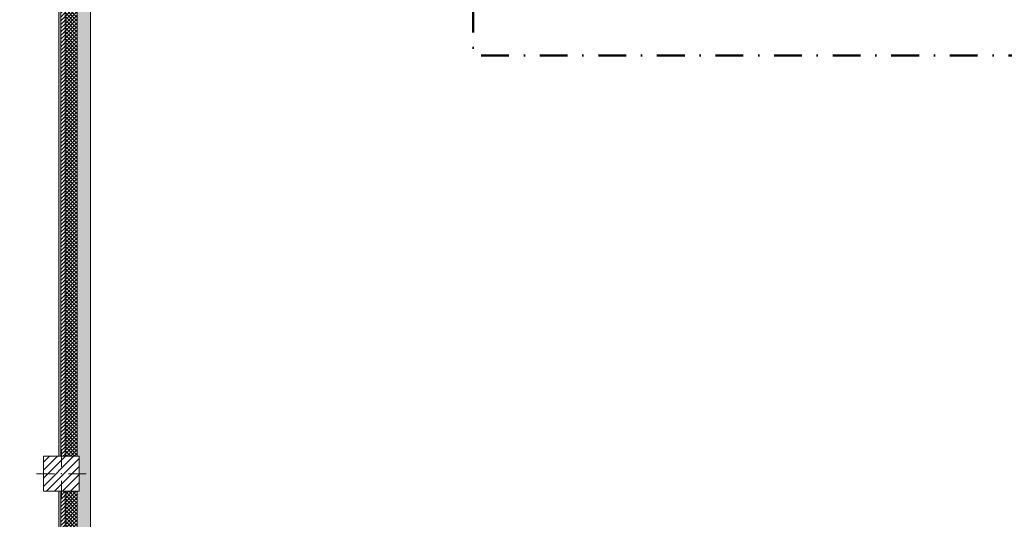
# Model space of a CAD drawing. Header units: millimetres. Extents: x -40968 to 13979, y -19284 to 4746.
# Tile 6 of 256: x -28500 to -17234, y -7554 to -1842. Entities that reach past the tile are written whole.
import ezdxf

# ---------------------------------------------------------------- set-up
doc = ezdxf.new("R2010")
doc.units = ezdxf.units.MM
doc.header["$MEASUREMENT"] = 0
doc.linetypes.add('Punto & Rayas', pattern=[670.277762, 317.5, -176.388889, 0, -176.388874])
doc.linetypes.add('Wipeout_Contour', pattern=[1000, 0, -1000])
for name, color, linetype, lineweight, true_color in [('01_2D_Ambit_Pluma_Nº__242', 7, 'Continuous', 50, 0xfb0013), ('12_FAÇ_Façana_Pluma_Nº__102', 7, 'Continuous', 5, 0xcccccc), ('12_FAÇ_Façana_Pluma_Nº__174', 7, 'Continuous', 13, 0xe4ad2c), ('12_FAÇ_Façana_Pluma_Nº__176', 7, 'Continuous', 15, 0x93a0c6)]:
    doc.layers.add(name, color=color, linetype=linetype, lineweight=lineweight, true_color=true_color)
doc.layers.add('10_ESTR_Pilars', color=7, linetype='Continuous')
doc.layers.add('12_FAÇ_Façana', color=7, linetype='Continuous')
for name, color, linetype, lineweight in [('10_ESTR_Pilars_Pluma_Nº__20', 1, 'Continuous', 5), ('10_ESTR_Pilars_Pluma_Nº__28', 7, 'Continuous', 20), ('10_ESTR_Pilars_Pluma_Nº__42', 8, 'Continuous', 25), ('12_FAÇ_Façana_Pluma_Nº__2', 8, 'Continuous', 5), ('12_FAÇ_Façana_Pluma_Nº__7', 7, 'Continuous', 5)]:
    doc.layers.add(name, color=color, linetype=linetype, lineweight=lineweight)
pattern_1 = [(45, (0, 0), (-21.213203, 21.213203), [])]
pattern_2 = [(45, (0, 0), (-21.213203, 21.213203), []), (135, (0, 0), (21.213203, 21.213203), [])]

# ---------------------------------------------------------------- blocks, each defined once
blk = doc.blocks.new('Muro_36_1', base_point=(-28051, -9965))
at = {"layer": '12_FAÇ_Façana_Pluma_Nº__102', "linetype": 'Continuous', "lineweight": 0, "true_color": 0xe5e5e5}
for points in [[(-27841, -1699), (-27691, -1699), (-27698, -1689), (-27841, -1689)], [(-27698, -1689), (-27691, -1699), (-27691, -1689)], [(-27691, -1699), (-27841, -1699), (-27841, -6834), (-27818, -6834), (-27818, -7234), (-27841, -7234), (-27841, -9965), (-27691, -9965)]]:
    blk.add_hatch(color=254, dxfattribs=at).paths.add_polyline_path(points)
at = {"layer": '12_FAÇ_Façana_Pluma_Nº__174', "linetype": 'Continuous', "lineweight": 13, "true_color": 0xe4ad2c}
h = blk.add_hatch(dxfattribs=at)
h.set_pattern_fill('SATE_Aislamiento_0001', color=42, style=0, pattern_type=2)
h.set_pattern_definition(pattern_2)
h.paths.add_polyline_path([(-27841, -1689), (-27981, -1689), (-27981, -6834), (-27841, -6834)])
h = blk.add_hatch(dxfattribs=at)
h.set_pattern_fill('SATE_Aislamiento_0001', color=42, style=0, pattern_type=2)
h.set_pattern_definition(pattern_2)
h.paths.add_polyline_path([(-27981, -7234), (-27981, -9965), (-27841, -9965), (-27841, -7234)])
at = {"layer": '12_FAÇ_Façana_Pluma_Nº__176', "linetype": 'Continuous', "lineweight": 0, "true_color": 0x495063}
for points in [[(-28031, -1689), (-28051, -1689), (-28051, -6834), (-28031, -6834)], [(-28051, -7234), (-28051, -9965), (-28031, -9965), (-28031, -7234)]]:
    blk.add_hatch(color=251, dxfattribs=at).paths.add_polyline_path(points)
at = {"layer": '12_FAÇ_Façana_Pluma_Nº__2', "linetype": 'Continuous', "lineweight": 5}
h = blk.add_hatch(dxfattribs=at)
h.set_pattern_fill('Ceramic_0001', color=8, style=0, pattern_type=2)
h.set_pattern_definition(pattern_1)
h.paths.add_polyline_path([(-27981, -1689), (-28031, -1689), (-28031, -6834), (-27981, -6834)])
h = blk.add_hatch(dxfattribs=at)
h.set_pattern_fill('Ceramic_0001', color=8, style=0, pattern_type=2)
h.set_pattern_definition(pattern_1)
h.paths.add_polyline_path([(-28031, -7234), (-28031, -9965), (-27981, -9965), (-27981, -7234)])
at = {"layer": '12_FAÇ_Façana_Pluma_Nº__7', "color": 7, "linetype": 'Continuous', "lineweight": 5}
for p, q in [((-28031, -1689), (-28051, -1689)), ((-28031, -1689), (-28031, -6834)), ((-27981, -1689), (-28031, -1689)), ((-27981, -1689), (-27981, -6834)), ((-27841, -1689), (-27981, -1689)), ((-27841, -1689), (-27841, -1699)), ((-27698, -1689), (-27841, -1689)), ((-27841, -1699), (-27841, -6834)), ((-28031, -7234), (-28031, -9965)), ((-27981, -7234), (-27981, -9965)), ((-27841, -7234), (-27841, -9965))]:
    blk.add_line(p, q, dxfattribs=at)
at = {"layer": '12_FAÇ_Façana_Pluma_Nº__7', "color": 7, "linetype": 'Continuous', "lineweight": 5, "flags": 128}
for points in [[(-28051, -1689), (-28051, -6834)], [(-27691, -9965), (-27691, -1699)], [(-28051, -7234), (-28051, -9965)], [(-27841, -9965), (-27871, -9965)], [(-27691, -9965), (-27721, -9965)]]:
    blk.add_lwpolyline(points, dxfattribs=at)
blk = doc.blocks.new('Pilar_21_1', base_point=(-28023, -7034))
at = {"color": 254, "linetype": 'Wipeout_Contour', "lineweight": 0, "ltscale": 115572.424171}
blk.add_wipeout([(-28228, -7234), (-27818, -7234), (-27818, -6834), (-28228, -6834)], dxfattribs=at).dxf.layer = '10_ESTR_Pilars'
at = {"layer": '10_ESTR_Pilars_Pluma_Nº__42', "linetype": 'Continuous', "lineweight": 25}
h = blk.add_hatch(dxfattribs=at)
h.set_pattern_fill('00_GCT_trama_45º_e1_400__05', color=8, style=0, pattern_type=2)
h.set_pattern_definition([(45, (0, 0), (-45.96194, 45.96194), [])])
h.paths.add_polyline_path([(-28228, -7234), (-27818, -7234), (-27818, -6834), (-28228, -6834)])
at = {"layer": '10_ESTR_Pilars_Pluma_Nº__20', "color": 1, "linetype": 'Continuous', "lineweight": 5}
for p, q in [((-28023, -6954), (-28023, -6754)), ((-28103, -7034), (-28308, -7034)), ((-27943, -7034), (-27738, -7034)), ((-28023, -7114), (-28023, -7314))]:
    blk.add_line(p, q, dxfattribs=at)
blk.add_point((-28023, -7034), dxfattribs=at)
at = {"layer": '10_ESTR_Pilars_Pluma_Nº__28', "color": 7, "linetype": 'Continuous', "lineweight": 20, "flags": 128}
blk.add_lwpolyline([(-28228, -7234), (-27818, -7234), (-27818, -6834), (-28228, -6834)], close=True, dxfattribs=at)

msp = doc.modelspace()

# ---------------------------------------------------------------- linework, layer by layer
at = {"layer": '01_2D_Ambit_Pluma_Nº__242', "color": 1, "linetype": 'Punto & Rayas', "lineweight": 50, "true_color": 0xfb0013, "flags": 128}
msp.add_lwpolyline([(-28500, 1817), (-28500, 4746), (7880, 4746), (7880, -1397), (6474, -1397), (6474, -11393), (6916, -11393), (6916, -17757), (-3932, -17757), (-3932, -11835), (-2448, -11835), (-2448, -2250), (-23311, -2250), (-23311, 1817)], close=True, dxfattribs=at)

# ---------------------------------------------------------------- block references
at = {"layer": '12_FAÇ_Façana', "color": 7, "lineweight": 20}
msp.add_blockref('Muro_36_1', (-28051, -9965), dxfattribs=at)

# ---------------------------------------------------------------- next in the draw order: block references
at = {"layer": '10_ESTR_Pilars', "color": 7, "lineweight": 20}
msp.add_blockref('Pilar_21_1', (-28023, -7034), dxfattribs=at)

doc.saveas('drawing.dxf')
